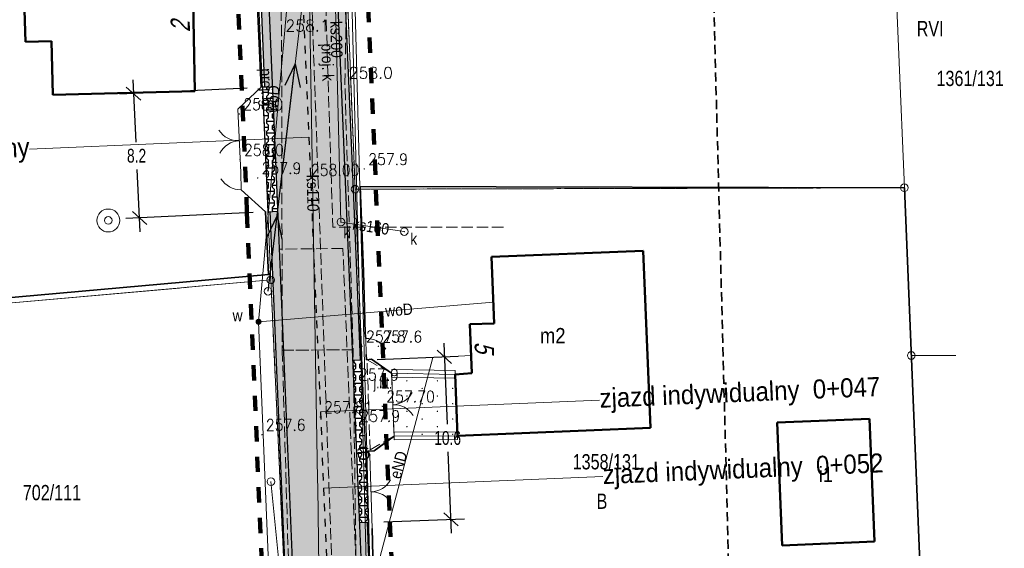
# Model space of a CAD drawing. Header units: metres. Extents: x 6553410 to 6553682, y 5599441 to 5599693.
# Tile 17 of 19: x 6553496 to 6553560, y 5599613 to 5599647. Entities that reach past the tile are written whole.
import ezdxf
from ezdxf.enums import TextEntityAlignment as Align

# ---------------------------------------------------------------- set-up
doc = ezdxf.new("R2010")
doc.units = ezdxf.units.M
doc.header["$LTSCALE"] = 0.5
doc.header["$PDMODE"] = 33
doc.header["$PDSIZE"] = 0.3
for name, pattern in [('1 1', [2, 1, -1]), ('1.5_0.5', [2, 1.5, -0.5]), ('2', [0.9, 0.6, -0.3]), ('219-500', [0]), ('egkk-500', [2, 1.5, -0.5]), ('egug-500', [1, 0.5, -0.5]), ('otob_500', [0]), ('otof_500', [0]), ('suep_nn_500', [0]), ('sutp_500', [0])]:
    doc.linetypes.add(name, pattern=pattern)
doc.layers.get('0').update_dxf_attribs({"color": 2, "linetype": 'CONTINUOUS', "lineweight": 5})
doc.layers.get('Defpoints').update_dxf_attribs({"linetype": 'CONTINUOUS'})
for name, color, linetype in [('202-punkt graniczny', 7, 'CONTINUOUS'), ('210-oznaczenie konturu użytku gruntowego', 7, 'CONTINUOUS'), ('211-numer działki ewidencyjnej', 7, 'CONTINUOUS'), ('217-kontur klasyfikacyjny', 7, 'CONTINUOUS'), ('218-kontur użytku gruntowego', 7, 'CONTINUOUS'), ('219-działka ewidencyjna', 7, 'CONTINUOUS'), ('238-Punkt adresowy budynku', 7, 'CONTINUOUS'), ('312-budynek ewidencyjny', 7, 'CONTINUOUS'), ('312-oznaczenie budynku ewidencyjnego-Atr117', 7, 'CONTINUOUS'), ('brama', 7, 'CONTINUOUS'), ('furtka', 7, 'CONTINUOUS'), ('jezdnia', 7, 'CONTINUOUS'), ('jezdnia-Atr17', 7, 'CONTINUOUS'), ('ogrodzenie trwałe', 7, 'CONTINUOUS'), ('OTRN_O', 7, 'CONTINUOUS'), ('PROJ_JP', 4, 'CONTINUOUS'), ('przewód elektroenergetyczny niskiego napięcia', 7, 'CONTINUOUS'), ('przewód elektroenergetyczny podziemny', 7, 'CONTINUOUS'), ('przewód elektroenergetyczny podziemny-Atr1', 7, 'CONTINUOUS'), ('przewód gazowy - ob. projektowany', 7, 'CONTINUOUS'), ('przewód gazowy - ob. projektowany-Atr1', 7, 'CONTINUOUS'), ('przewód kanalizacyjny', 7, 'CONTINUOUS'), ('przewód kanalizacyjny - ob. projektowany', 7, 'CONTINUOUS'), ('przewód kanalizacyjny - ob. projektowany-Atr1', 7, 'CONTINUOUS'), ('przewód kanalizacyjny-Atr1', 7, 'CONTINUOUS'), ('przewód telekomunikacyjny napowietrzny', 7, 'CONTINUOUS'), ('przewód telekomunikacyjny podziemny', 7, 'CONTINUOUS'), ('przewód telekomunikacyjny podziemny-Atr1', 7, 'CONTINUOUS'), ('przewód wodociągowy', 7, 'CONTINUOUS'), ('przewód wodociągowy-Atr1', 7, 'CONTINUOUS'), ('rzędna', 7, 'CONTINUOUS'), ('studnia kanalizacyjna', 7, 'CONTINUOUS'), ('studnia kanalizacyjna-Atr17', 7, 'CONTINUOUS'), ('studnia zwykła', 7, 'CONTINUOUS'), ('słup przewodów napowietrznych', 7, 'CONTINUOUS'), ('Zakres', 7, 'CONTINUOUS'), ('zasuwa lub zawór', 7, 'CONTINUOUS'), ('zasuwa lub zawór-Atr17', 7, 'CONTINUOUS'), ('zzz.gaTrasa', 7, 'CONTINUOUS'), ('zzz.gaTrasaKM', 7, 'CONTINUOUS'), ('ściana oporowa (linia)', 7, 'CONTINUOUS')]:
    doc.layers.add(name, color=color, linetype=linetype)
for name, color, linetype, lineweight, true_color in [('OTB', 7, 'CONTINUOUS', 20, 0x000000), ('OTO', 7, 'CONTINUOUS', 20, 0x000000), ('OTRN', 7, 'CONTINUOUS', 20, 0x000000), ('OTRS', 7, 'CONTINUOUS', 20, 0x000000), ('OTRS_O', 7, 'CONTINUOUS', 20, 0x000000)]:
    doc.layers.add(name, color=color, linetype=linetype, lineweight=lineweight, true_color=true_color)
doc.layers.add('proj_wymiar JP', color=2, linetype='CONTINUOUS', lineweight=5)
doc.styles.add('BDOT', font='SIMPLEX', dxfattribs={"width": 0.9})
doc.styles.add('GA4-ATR-TEXT', font='arial.ttf', dxfattribs={"width": 0.9})
doc.styles.get("Standard").update_dxf_attribs({"font": 'Working1250', "width": 0.75})
doc.linetypes.add('902-500', pattern='A,3.75,0,[1,ksztalty.shx,S=0.5,R=0,X=0,Y=0],3.75', length=7.5)
doc.linetypes.add('OTDN', pattern='A,5.5,[34,msgB.shx,S=1.428,R=0,X=0,Y=0],5.5', length=11)
doc.linetypes.add('OTOO', pattern='A,7.5,[30,msgB.shx,S=1.28,R=0,X=0,Y=0],7.5', length=15)
doc.dimstyles.get("Standard").update_dxf_attribs({"dimtxt": 1, "dimasz": 1, "dimexe": 1, "dimexo": 1, "dimgap": 1, "dimtad": 1, "dimtxsty": 'Standard', "dimcen": 2.5, "dimadec": 0, "dimazin": 0, "dimtfac": 1, "dimtmove": 0, "dimatfit": 3, "dimfxl": 1, "dimarcsym": 0})
pattern_1 = [(90, (-8e-18, -0.127), (-0.381, 0.381), [0.254, -0.508]), (90, (-0.127, 0.254), (-0.381, 0.381), [0.254, -0.508]), (180, (0, 0), (-0.381, -0.381), [0.508, -0.254]), (135, (8e-18, 0.127), (-0.38100000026, -0.38100000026), [0.17960512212, -0.35921024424]), (225, (-8e-18, -0.127), (0.38100000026, -0.38100000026), [0.17960512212, -0.35921024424])]

# ---------------------------------------------------------------- blocks, each defined once
blk = doc.blocks.new('US13')
at = {"color": 0, "linetype": 'Continuous', "lineweight": 13}
for radius in [0.75, 0.25]:
    blk.add_circle((0, 0), radius, dxfattribs=at)
blk = doc.blocks.new('US25')
at = {"linetype": 'Continuous', "lineweight": 0}
h = blk.add_hatch(color=0, dxfattribs=at)
edge = h.paths.add_edge_path()
edge.add_arc((0, 0), 0.2, 0, 360)
blk = doc.blocks.new('US15')
at = {"color": 0, "linetype": 'Continuous', "lineweight": 13}
blk.add_circle((0, 0), 0.25, dxfattribs=at)
blk = doc.blocks.new('PW01')
at = {"linetype": 'Continuous', "lineweight": 13}
h = blk.add_hatch(color=0, dxfattribs=at)
edge = h.paths.add_edge_path()
edge.add_arc((0, 0), 0.045, 0, 360)
blk = doc.blocks.new('SUEP1')
at = {"color": 0, "linetype": 'Continuous'}
for p, q in [((0, 0), (5, 0)), ((5, 0), (3.5, 0.5)), ((5, 0), (3.5, -0.5)), ((5, 0), (15, 0)), ((15, 0), (13.5, 0.5)), ((15, 0), (13.5, -0.5))]:
    blk.add_line(p, q, dxfattribs=at)
blk = doc.blocks.new('OK02')
at = {"color": 0, "linetype": 'Continuous', "lineweight": 0}
for centre, start, end in [((-1.5, 0), 0, 60), ((1.5, 0), 120, 180)]:
    blk.add_arc(centre, 1.5, start, end, dxfattribs=at)
blk = doc.blocks.new('OK04')
at = {"color": 0, "linetype": 'Continuous', "lineweight": 0}
blk.add_arc((1.5, 0.001), 1.5, 120, 180, dxfattribs=at)
blk = doc.blocks.new('202')
at = {"color": 0, "linetype": 'Continuous', "lineweight": 0}
blk.add_circle((0, 0), 0.25, dxfattribs=at)
blk = doc.blocks.new('OTBJ')
at = {"layer": 'OTB', "color": 0, "const_width": 0.09}
blk.add_lwpolyline([(-0.045, 0, 1), (0.045, 0, 1)], format="xyb", close=True, dxfattribs=at)
blk = doc.blocks.new('OTRS')
at = {"layer": 'OTRS', "color": 0, "lineweight": -3, "const_width": 0.09}
blk.add_lwpolyline([(-0.04, 0, 1), (0.04, 0, 1)], format="xyb", close=True, dxfattribs=at)
at = {"layer": 'OTRS_O', "color": 0, "style": 'BDOT'}
blk.add_attdef('RZEDNA', (0.51, 0.52), '', height=1.5, dxfattribs=at)
blk = doc.blocks.new('OTRN')
at = {"layer": 'OTRN', "color": 0, "const_width": 0.09}
blk.add_lwpolyline([(-0.04, 0, 1), (0.04, 0, 1)], format="xyb", close=True, dxfattribs=at)
at = {"layer": 'OTRN_O', "color": 0, "style": 'BDOT'}
blk.add_attdef('RZEDNA', (0.51, 0.52), '', height=1.5, dxfattribs=at)
blk = doc.blocks.new('z.ga4.PosMarkerL')
at = {"linetype": 'Continuous', "lineweight": 0}
blk.add_line((-36.59, 0), (0, 0), dxfattribs=at)
at = {"linetype": 'Continuous', "lineweight": 0, "style": 'GA4-ATR-TEXT', "width": 0.9}
blk.add_attdef('GAROADPOS', (-36.59, 1), '', height=2, dxfattribs=at)
blk = doc.blocks.new('z.ga4.PosMarkerR')
at = {"linetype": 'Continuous', "lineweight": 0}
blk.add_line((36.59, 0), (0, 0), dxfattribs=at)
at = {"linetype": 'Continuous', "lineweight": 0, "style": 'GA4-ATR-TEXT', "width": 0.9}
blk.add_attdef('GAROADPOS', text='', height=2, dxfattribs=at).set_placement((36.59, 1), align=Align.RIGHT)
blk = doc.blocks.new('_Oblique')
at = {"color": 0, "linetype": 'ByBlock', "lineweight": -2}
blk.add_line((-0.5, -0.5), (0.5, 0.5), dxfattribs=at)
blk = doc.blocks.new('*D74')
at = {"layer": 'Defpoints', "color": 0}
for p in [(6553518.149, 5599625.208), (6553518.574, 5599614.571), (6553523.969, 5599614.787)]:
    blk.add_point(p, dxfattribs=at)
at = {"layer": 'proj_wymiar JP', "color": 0, "linetype": 'ByBlock', "lineweight": -2}
for p, q in [((6553523.508, 5599626.322), (6553523.721, 5599621.005)), ((6553519.148, 5599625.248), (6553524.444, 5599625.459)), ((6553524.005, 5599613.887), (6553523.793, 5599619.205)), ((6553519.573, 5599614.611), (6553524.868, 5599614.823))]:
    blk.add_line(p, q, dxfattribs=at)
at = {"layer": 'proj_wymiar JP', "color": 0, "lineweight": -2, "xscale": 0.8999999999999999, "yscale": 0.8999999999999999, "zscale": 0.8999999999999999}
for p, rotation in [((6553523.544, 5599625.423), 92.28645600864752), ((6553523.969, 5599614.787), 272.2864560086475)]:
    blk.add_blockref('_Oblique', p, dxfattribs=dict(at, rotation=rotation))
at = {"layer": 'proj_wymiar JP', "color": 0, "insert": (6553523.757, 5599620.105), "char_height": 0.9, "attachment_point": 5}
blk.add_mtext('\\A1;10.6', dxfattribs=at)
blk = doc.blocks.new('*D75')
at = {"layer": 'Defpoints', "color": 0}
for p in [(6553511.627, 5599643.073), (6553503.593, 5599634.513), (6553512.028, 5599634.928)]:
    blk.add_point(p, dxfattribs=at)
at = {"layer": 'proj_wymiar JP', "color": 0, "linetype": 'ByBlock', "lineweight": -2}
for p, q in [((6553503.148, 5599643.557), (6553503.348, 5599639.485)), ((6553510.629, 5599643.023), (6553502.293, 5599642.613)), ((6553503.637, 5599633.614), (6553503.437, 5599637.685)), ((6553511.029, 5599634.879), (6553502.694, 5599634.469))]:
    blk.add_line(p, q, dxfattribs=at)
at = {"layer": 'proj_wymiar JP', "color": 0, "lineweight": -2, "xscale": 0.8999999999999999, "yscale": 0.8999999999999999, "zscale": 0.8999999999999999}
for p, rotation in [((6553503.192, 5599642.658), 92.81538936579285), ((6553503.593, 5599634.513), 272.8153893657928)]:
    blk.add_blockref('_Oblique', p, dxfattribs=dict(at, rotation=rotation))
at = {"layer": 'proj_wymiar JP', "color": 0, "insert": (6553503.392, 5599638.585), "char_height": 0.9, "attachment_point": 5}
blk.add_mtext('\\A1;8.2', dxfattribs=at)

msp = doc.modelspace()

# ---------------------------------------------------------------- hatches: boundary and pattern name
at = {"layer": 'PROJ_JP'}
h = msp.add_hatch(color=256, dxfattribs=at)
h.paths.add_polyline_path([(6553521.406, 5599666.523), (6553521.256, 5599666.532, 0.441186), (6553516.015, 5599661.329), (6553517.063, 5599636.368), (6553517.536, 5599625.182), (6553518.036, 5599625.203), (6553517.563, 5599636.389), (6553516.514, 5599661.349, -0.450168), (6553521.366, 5599666.024), (6553521.357, 5599666.025), (6553521.393, 5599666.524)])
h.paths.add_polyline_path([(6553510.949, 5599662.789), (6553511.777, 5599643.079), (6553512.277, 5599643.101), (6553511.449, 5599662.805, 0.375437), (6553507.204, 5599667.436), (6553506.802, 5599667.462), (6553506.784, 5599666.964, -0.400371)])
h = msp.add_hatch(color=30, dxfattribs=at)
h.paths.add_polyline_path([(6553519.183, 5599486.201), (6553519.506, 5599478.232), (6553521.753, 5599478.332), (6553520.772, 5599502.572), (6553519.773, 5599524.813), (6553519.016, 5599542.214), (6553517.802, 5599568.404), (6553517.092, 5599584.326), (6553516.645, 5599594.147), (6553515.834, 5599612.185), (6553514.815, 5599636.274), (6553513.523, 5599667.029), (6553507.204, 5599667.436, -0.375437), (6553511.449, 5599662.805), (6553512.567, 5599636.179), (6553513.586, 5599612.087), (6553514.397, 5599594.045), (6553514.845, 5599584.225), (6553515.554, 5599568.302), (6553516.768, 5599542.113), (6553517.525, 5599524.714), (6553518.415, 5599504.902, -0.113833), (6553518.009, 5599502.692), (6553518.323, 5599495.798, -0.157382), (6553518.853, 5599494.356)])
h.paths.add_polyline_path([(6553520.05, 5599568.506), (6553519.638, 5599577.749, -0.154359), (6553520.106, 5599579.496), (6553519.858, 5599585.047, -0.154355), (6553519.235, 5599586.745), (6553518.893, 5599594.249), (6553518.081, 5599612.283), (6553517.063, 5599636.368), (6553516.015, 5599661.329, -0.441186), (6553521.256, 5599666.532), (6553513.523, 5599667.029), (6553514.815, 5599636.274), (6553515.834, 5599612.185), (6553516.645, 5599594.147), (6553517.092, 5599584.326), (6553517.802, 5599568.404), (6553519.016, 5599542.214), (6553519.773, 5599524.813), (6553520.772, 5599502.572), (6553521.753, 5599478.332), (6553524.001, 5599478.431), (6553523.02, 5599502.668), (6553522.121, 5599522.678, -0.149829), (6553522.56, 5599524.381), (6553522.308, 5599530.029, -0.148974), (6553521.726, 5599531.678), (6553521.263, 5599542.315)])
h = msp.add_hatch(dxfattribs=at)
h.set_pattern_fill('BUTTERFLY', color=0, style=0)
h.paths.add_polyline_path([(6553511.627, 5599643.073), (6553511.984, 5599634.926), (6553512.619, 5599634.953), (6553512.567, 5599636.179), (6553512.277, 5599643.101)])
h = msp.add_hatch(dxfattribs=at)
h.set_pattern_fill('BUTTERFLY', color=3, style=0)
h.paths.add_polyline_path([(6553511.627, 5599643.073), (6553511.984, 5599634.926), (6553512.619, 5599634.953), (6553512.567, 5599636.179), (6553512.277, 5599643.101)])
h = msp.add_hatch(dxfattribs=at)
h.set_pattern_fill('BUTTERFLY', color=250, scale=0.02, angle=90, style=0)
h.set_pattern_definition(pattern_1)
h.paths.add_polyline_path([(6553511.627, 5599643.073), (6553511.984, 5599634.926), (6553512.619, 5599634.953), (6553512.567, 5599636.179), (6553512.277, 5599643.101)])
for points in [[(6553512.12, 5599634.932), (6553513.086, 5599612.065), (6553513.898, 5599594.023), (6553514.345, 5599584.203), (6553515.055, 5599568.279), (6553515.581, 5599556.922), (6553516.081, 5599556.945), (6553515.554, 5599568.302), (6553514.845, 5599584.225), (6553514.397, 5599594.045), (6553513.586, 5599612.087), (6553512.619, 5599634.953)], [(6553518.581, 5599612.305), (6553518.485, 5599614.567), (6553517.986, 5599614.546), (6553518.081, 5599612.283), (6553518.593, 5599600.912), (6553519.092, 5599600.934)]]:
    msp.add_hatch(color=256, dxfattribs=at).paths.add_polyline_path(points)
h = msp.add_hatch(dxfattribs=at)
h.set_pattern_fill('BUTTERFLY', color=250, scale=0.02, angle=90, style=0)
h.set_pattern_definition(pattern_1)
h.paths.add_polyline_path([(6553518.599, 5599614.572), (6553518.149, 5599625.208), (6553517.536, 5599625.182), (6553517.986, 5599614.546)])

# ---------------------------------------------------------------- linework, layer by layer
at = {"layer": '217-kontur klasyfikacyjny', "color": 3, "linetype": 'egkk-500', "lineweight": 18, "flags": 128}
for points in [[(6553516.54, 5599665.24), (6553517.7, 5599636.4)], [(6553517.7, 5599636.4), (6553553.66, 5599636.49)], [(6553553.66, 5599636.49), (6553554.11, 5599625.51)], [(6553512.18, 5599630.46), (6553492.26, 5599628.69)], [(6553514.3, 5599584.2), (6553512.18, 5599630.46)]]:
    msp.add_lwpolyline(points, dxfattribs=at)
at = {"layer": '217-kontur klasyfikacyjny', "color": 3, "linetype": 'egkk-500', "lineweight": 18}
msp.add_lwpolyline([(6553554.11, 5599625.51), (6553557.02, 5599625.516)], dxfattribs=at)
at = {"layer": '218-kontur użytku gruntowego', "color": 3, "linetype": 'egug-500', "lineweight": 18, "flags": 128}
for points in [[(6553510.67, 5599664.93), (6553512.18, 5599630.46)], [(6553517.7, 5599636.4), (6553516.54, 5599665.24)], [(6553553.66, 5599636.49), (6553517.7, 5599636.4)], [(6553517.7, 5599636.4), (6553518.98, 5599604.43)], [(6553554.11, 5599625.51), (6553553.66, 5599636.49)], [(6553492.26, 5599628.69), (6553512.18, 5599630.46)], [(6553512.18, 5599630.46), (6553514.3, 5599584.2)], [(6553554.98, 5599604.52), (6553554.11, 5599625.51)]]:
    msp.add_lwpolyline(points, dxfattribs=at)
at = {"layer": '218-kontur użytku gruntowego', "color": 3, "linetype": 'egug-500', "lineweight": 18}
msp.add_lwpolyline([(6553557.02, 5599625.516), (6553554.11, 5599625.51)], dxfattribs=at)
at = {"layer": '219-działka ewidencyjna', "color": 7, "linetype": '219-500', "lineweight": 18, "flags": 128}
for points in [[(6553512.18, 5599630.46), (6553510.67, 5599664.93)], [(6553517.7, 5599636.4), (6553516.54, 5599665.24)], [(6553553.66, 5599636.49), (6553552.56, 5599662.69)], [(6553517.7, 5599636.4), (6553553.66, 5599636.49)], [(6553517.7, 5599636.4), (6553518.98, 5599604.43)], [(6553554.11, 5599625.51), (6553553.66, 5599636.49)], [(6553512.18, 5599630.46), (6553492.26, 5599628.69)], [(6553512.18, 5599630.46), (6553514.3, 5599584.2)], [(6553554.11, 5599625.51), (6553554.98, 5599604.52)]]:
    msp.add_lwpolyline(points, dxfattribs=at)
at = {"layer": '219-działka ewidencyjna', "color": 7, "linetype": '219-500', "lineweight": 18}
msp.add_lwpolyline([(6553554.11, 5599625.51), (6553557.02, 5599625.516)], dxfattribs=at)
at = {"layer": '312-budynek ewidencyjny', "color": 7, "linetype": 'Continuous', "lineweight": 50, "flags": 128}
for points in [[(6553495.85, 5599654.4), (6553496.13, 5599646.04)], [(6553507.21, 5599642.82), (6553507.08, 5599649.83)], [(6553496.13, 5599646.04), (6553497.82, 5599646.1)], [(6553497.82, 5599646.1), (6553497.92, 5599642.57)], [(6553497.92, 5599642.57), (6553507.21, 5599642.82)], [(6553536.57, 5599632.36), (6553526.63, 5599631.97)], [(6553526.63, 5599631.97), (6553526.81, 5599627.6)], [(6553537.03, 5599620.77), (6553536.57, 5599632.36)], [(6553526.81, 5599627.6), (6553525.21, 5599627.57)], [(6553525.21, 5599627.57), (6553525.35, 5599624.36)], [(6553525.35, 5599624.36), (6553524.24, 5599624.27)], [(6553524.24, 5599624.27), (6553524.41, 5599620.26)], [(6553551.38, 5599621.37), (6553545.33, 5599621.12)], [(6553545.33, 5599621.12), (6553545.65, 5599613.08)], [(6553551.71, 5599613.34), (6553551.38, 5599621.37)], [(6553524.41, 5599620.26), (6553537.03, 5599620.77)], [(6553545.65, 5599613.08), (6553551.71, 5599613.34)]]:
    msp.add_lwpolyline(points, dxfattribs=at)
at = {"layer": 'brama', "color": 7, "linetype": 'otob_500', "lineweight": 18, "flags": 128}
for points in [[(6553510.21, 5599637.5), (6553510.02, 5599641.64)], [(6553520.09, 5599624.35), (6553520.25, 5599620.23)], [(6553518.66, 5599618.97), (6553518.82, 5599614.19)]]:
    msp.add_lwpolyline(points, dxfattribs=at)
at = {"layer": 'furtka', "color": 7, "linetype": 'otof_500', "lineweight": 18, "flags": 128}
for points in [[(6553510.23, 5599636.36), (6553510.21, 5599637.5)], [(6553518.4, 5599626.63), (6553518.43, 5599625.58)]]:
    msp.add_lwpolyline(points, dxfattribs=at)
at = {"layer": 'jezdnia', "color": 7, "linetype": '1.5_0.5', "lineweight": 18, "flags": 128}
for points in [[(6553512.93, 5599625.86), (6553517.57, 5599625.88), (6553517.027, 5599643.381), (6553517.323, 5599658.541), (6553516.845, 5599662.784), (6553516.853, 5599664.54), (6553517.979, 5599666.087), (6553519.114, 5599666.649), (6553511.935, 5599667.29), (6553507.706, 5599667.361), (6553510.225, 5599665.292), (6553511.623, 5599663.638), (6553512.374, 5599661.527), (6553512.642, 5599658.519), (6553512.885, 5599646.47)], [(6553518.675, 5599619.341), (6553520.25, 5599620.23), (6553520.09, 5599624.351), (6553518.484, 5599625.234)]]:
    msp.add_lwpolyline(points, close=True, dxfattribs=at)
at = {"layer": 'jezdnia', "color": 7, "linetype": '1.5_0.5', "lineweight": 18}
msp.add_lwpolyline([(6553520.46, 5599552.39), (6553519.76, 5599565.3), (6553519.31, 5599575.22), (6553519.36, 5599579.58), (6553523.85, 5599580.89), (6553526.54, 5599581), (6553530.56, 5599581.42), (6553530.4, 5599583.7), (6553526.38, 5599583.25), (6553522.65, 5599583.64), (6553520.13, 5599584.68), (6553519.4, 5599585.56), (6553518.69, 5599587.76), (6553518.43, 5599593.38), (6553517.85, 5599605.41), (6553517.57, 5599625.88), (6553512.93, 5599625.86), (6553513.54, 5599604.99), (6553513.76, 5599593.01), (6553515.62, 5599574.97), (6553515.32, 5599568.83), (6553515.61, 5599551.86)], dxfattribs=at)
at = {"layer": 'ogrodzenie trwałe', "color": 7, "linetype": '902-500', "lineweight": 35, "flags": 128}
msp.add_lwpolyline([(6553518.36, 5599626.98), (6553518.4, 5599626.63)], dxfattribs=at)
at = {"layer": 'OTB', "color": 18, "lineweight": 18, "true_color": 0x000000, "flags": 128}
msp.add_lwpolyline([(6553520.09, 5599624.351), (6553524.24, 5599624.27), (6553524.41, 5599620.26), (6553520.25, 5599620.23)], close=True, dxfattribs=at)
at = {"layer": 'OTO', "color": 18, "linetype": 'OTOO', "lineweight": 35, "true_color": 0x000000, "flags": 128}
for points in [[(6553504.96, 5599665.13), (6553509.13, 5599664.98), (6553510.71, 5599663.62), (6553511.11, 5599652.67), (6553511.54, 5599643.07), (6553510.02, 5599641.64)], [(6553510.23, 5599636.36), (6553511.84, 5599634.92), (6553512.04, 5599630.81), (6553477.62, 5599627.73), (6553476.79, 5599627.53)], [(6553518.04, 5599636.58), (6553518.25, 5599631.01)], [(6553518.04, 5599636.58), (6553553.66, 5599636.49), (6553554.98, 5599604.52)], [(6553518.36, 5599626.98), (6553518.25, 5599631.01)], [(6553520.09, 5599624.35), (6553518.77, 5599625.28), (6553518.45, 5599625.23), (6553518.43, 5599625.58)], [(6553518.66, 5599618.97), (6553518.54, 5599619.24), (6553518.95, 5599619.27), (6553520.25, 5599620.23)], [(6553519.06, 5599604.25), (6553518.82, 5599614.19)]]:
    msp.add_lwpolyline(points, dxfattribs=at)
at = {"layer": 'PROJ_JP'}
for p, q in [((6553511.627, 5599643.073), (6553512.277, 5599643.101)), ((6553511.627, 5599643.073), (6553511.984, 5599634.926)), ((6553511.984, 5599634.926), (6553512.619, 5599634.953)), ((6553518.149, 5599625.208), (6553517.536, 5599625.182)), ((6553518.599, 5599614.572), (6553518.149, 5599625.208)), ((6553518.599, 5599614.572), (6553517.986, 5599614.546))]:
    msp.add_line(p, q, dxfattribs=at)
at = {"layer": 'PROJ_JP', "color": 6, "linetype": '1 1', "lineweight": 100, "ltscale": 2, "flags": 128}
msp.add_lwpolyline([(6553510.621, 5599634.868), (6553509.45, 5599662.742, 0.403752), (6553506.727, 5599665.464), (6553506.859, 5599668.961), (6553521.502, 5599668.02), (6553521.248, 5599664.529, 0.450168), (6553518.013, 5599661.412), (6553519.062, 5599636.453), (6553519.984, 5599614.631)], format="xyb", dxfattribs=at)
at = {"layer": 'PROJ_JP', "flags": 128}
for points in [[(6553506.763, 5599667.464), (6553506.763, 5599667.464, -0.402091), (6553511.449, 5599662.805), (6553512.567, 5599636.179), (6553513.586, 5599612.087), (6553514.397, 5599594.045), (6553514.845, 5599584.225), (6553515.554, 5599568.302), (6553516.768, 5599542.113), (6553517.525, 5599524.714), (6553518.415, 5599504.902, -0.358521), (6553514.603, 5599499.82)], [(6553506.754, 5599666.964, -0.402394), (6553510.949, 5599662.789), (6553511.777, 5599643.079)], [(6553521.406, 5599666.523), (6553521.406, 5599666.523, 0.450168), (6553516.015, 5599661.329), (6553517.063, 5599636.368), (6553518.081, 5599612.283), (6553518.893, 5599594.249), (6553519.235, 5599586.745, 0.401625), (6553522.239, 5599583.881), (6553522.962, 5599583.883)], [(6553521.366, 5599666.024, 0.450168), (6553516.514, 5599661.349), (6553517.563, 5599636.389), (6553518.036, 5599625.203)]]:
    msp.add_lwpolyline(points, format="xyb", dxfattribs=at)
at = {"layer": 'PROJ_JP', "color": 6, "linetype": '1 1', "lineweight": 100, "ltscale": 2, "flags": 128}
for points in [[(6553510.621, 5599634.868), (6553511.588, 5599612), (6553512.399, 5599593.955), (6553512.847, 5599584.135), (6553513.556, 5599568.211), (6553514.397, 5599550.069)], [(6553519.984, 5599614.631), (6553520.08, 5599612.37), (6553520.771, 5599597.005)]]:
    msp.add_lwpolyline(points, dxfattribs=at)
at = {"layer": 'PROJ_JP', "flags": 128}
for points in [[(6553512.12, 5599634.932), (6553513.086, 5599612.065), (6553513.898, 5599594.023), (6553514.345, 5599584.203), (6553515.055, 5599568.279), (6553515.581, 5599556.922)], [(6553518.485, 5599614.567), (6553518.581, 5599612.305), (6553519.092, 5599600.934)]]:
    msp.add_lwpolyline(points, dxfattribs=at)
at = {"layer": 'przewód elektroenergetyczny niskiego napięcia', "color": 1, "linetype": 'suep_nn_500', "lineweight": 18, "flags": 128}
for points in [[(6553517.16, 5599673.06), (6553512, 5599629.72)], [(6553512.72, 5599611.81), (6553512.19, 5599617.25)]]:
    msp.add_lwpolyline(points, dxfattribs=at)
at = {"layer": 'przewód elektroenergetyczny podziemny', "color": 1, "linetype": 'Continuous', "lineweight": 18, "flags": 128}
msp.add_lwpolyline([(6553512.72, 5599611.81), (6553519.23, 5599611.93), (6553522.78, 5599625.37), (6553525.3, 5599625.5)], dxfattribs=at)
at = {"layer": 'przewód gazowy - ob. projektowany', "color": 40, "linetype": '1.5_0.5', "lineweight": 18}
msp.add_lwpolyline([(6553558.889, 5599471.733), (6553523.09, 5599471.96), (6553522.87, 5599478.01), (6553521.33, 5599512.85), (6553521.14, 5599521.23), (6553520.93, 5599526.03), (6553517.86, 5599525.93), (6553517.73, 5599528.68), (6553517.8, 5599532.83), (6553517.27, 5599543.67), (6553516.42, 5599553.73), (6553515.79, 5599571.41), (6553515.48, 5599580.91), (6553514.53, 5599588.64), (6553513.91, 5599603.89), (6553518.08, 5599604.07), (6553516.9, 5599632.52), (6553512.74, 5599632.47), (6553511.51, 5599661.34), (6553511.53, 5599662.29), (6553511.6, 5599665.96), (6553520.39, 5599665.77), (6553556.563, 5599663.101)], dxfattribs=at)
at = {"layer": 'przewód kanalizacyjny', "color": 34, "linetype": 'Continuous', "lineweight": 18, "flags": 128}
for points in [[(6553514.56, 5599658.07), (6553515.24, 5599617.39), (6553515.25, 5599616.89), (6553515.36, 5599608.09)], [(6553516.25, 5599655.36), (6553516.77, 5599634.25)], [(6553516.77, 5599634.25), (6553520.92, 5599633.62)]]:
    msp.add_lwpolyline(points, dxfattribs=at)
at = {"layer": 'przewód kanalizacyjny - ob. projektowany', "color": 34, "linetype": '1.5_0.5', "lineweight": 18, "flags": 128}
for points in [[(6553515.26, 5599667.16), (6553514.54, 5599657.73), (6553518.59, 5599543.84), (6553519.49, 5599527.5), (6553520.76, 5599504.17), (6553520.98, 5599499.5), (6553521.98, 5599479.46)], [(6553515.55, 5599655.49), (6553516.24, 5599633.92), (6553527.59, 5599633.91)]]:
    msp.add_lwpolyline(points, dxfattribs=at)
at = {"layer": 'przewód telekomunikacyjny napowietrzny', "color": 30, "linetype": 'sutp_500', "lineweight": 18, "flags": 128}
msp.add_lwpolyline([(6553517.29, 5599663.8), (6553519.81, 5599568.04)], dxfattribs=at)
at = {"layer": 'przewód telekomunikacyjny podziemny', "color": 30, "linetype": 'Continuous', "lineweight": 18}
msp.add_lwpolyline([(6553517.03, 5599666.82), (6553518.5, 5599609.44), (6553519.18, 5599593.05), (6553521.15, 5599547.68), (6553521.95, 5599514.86), (6553523.92, 5599478.44), (6553516.03, 5599467.21), (6553517.168, 5599444.501)], dxfattribs=at)
at = {"layer": 'przewód wodociągowy', "color": 5, "linetype": 'Continuous', "lineweight": 18}
msp.add_lwpolyline([(6553515.606, 5599690.68), (6553516.43, 5599670.55), (6553516.93, 5599653.74), (6553512.54, 5599653.44), (6553513.25, 5599648.52), (6553511.38, 5599627.72), (6553512.51, 5599600.29), (6553513.56, 5599577.7), (6553514.98, 5599553.25), (6553513.57, 5599531.85), (6553514.31, 5599503.32), (6553514.45, 5599500.14), (6553513.9, 5599496.9)], dxfattribs=at)
at = {"layer": 'przewód wodociągowy', "color": 5, "linetype": 'Continuous', "lineweight": 18, "flags": 128}
msp.add_lwpolyline([(6553511.38, 5599627.72), (6553526.75, 5599629.01)], dxfattribs=at)
at = {"layer": 'Zakres', "color": 6, "linetype": '2', "lineweight": 35, "ltscale": 2, "flags": 128}
msp.add_lwpolyline([(6553483.84, 5599684.4), (6553490.35, 5599514.81), (6553431.75, 5599509.91), (6553435.87, 5599451.5), (6553546.6, 5599457.38), (6553543.41, 5599564.25), (6553540.28, 5599682.83)], close=True, dxfattribs=at)
at = {"layer": 'zzz.gaTrasa', "linetype": '1 1', "flags": 128}
msp.add_lwpolyline([(6553513.45, 5599668.771), (6553514.815, 5599636.274), (6553515.834, 5599612.185), (6553516.645, 5599594.147), (6553517.092, 5599584.326), (6553517.802, 5599568.404), (6553519.016, 5599542.214), (6553519.773, 5599524.813), (6553520.772, 5599502.572), (6553521.956, 5599473.336)], dxfattribs=at)
at = {"layer": 'ściana oporowa (linia)', "color": 0, "linetype": 'CONTINUOUS', "lineweight": 18}
for p, q in [((6553520.085, 5599624.101), (6553520.09, 5599624.351)), ((6553520.085, 5599624.101), (6553524.235, 5599624.02)), ((6553524.235, 5599624.02), (6553524.24, 5599624.27)), ((6553524.412, 5599620.01), (6553524.41, 5599620.26)), ((6553520.252, 5599619.98), (6553520.25, 5599620.23)), ((6553520.252, 5599619.98), (6553524.412, 5599620.01))]:
    msp.add_line(p, q, dxfattribs=at)
at = {"layer": 'ściana oporowa (linia)', "color": 0, "linetype": 'OTDN', "lineweight": 18}
for p, q in [((6553520.095, 5599624.601), (6553520.09, 5599624.351)), ((6553520.095, 5599624.601), (6553524.245, 5599624.52)), ((6553524.245, 5599624.52), (6553524.24, 5599624.27)), ((6553520.248, 5599620.48), (6553524.408, 5599620.51)), ((6553520.248, 5599620.48), (6553520.25, 5599620.23)), ((6553524.408, 5599620.51), (6553524.41, 5599620.26))]:
    msp.add_line(p, q, dxfattribs=at)

# ---------------------------------------------------------------- block references
at = {"layer": '202-punkt graniczny', "color": 7, "linetype": 'Continuous', "lineweight": 18}
for p in [(6553517.7, 5599636.4), (6553553.66, 5599636.49), (6553512.18, 5599630.46), (6553554.11, 5599625.51)]:
    msp.add_blockref('202', p, dxfattribs=at)
at = {"layer": 'brama', "color": 7, "linetype": 'Continuous', "lineweight": 18}
for p, rotation in [((6553510.115, 5599639.57), 92.628), ((6553520.17, 5599622.29), 272.224), ((6553518.74, 5599616.58), 271.917)]:
    msp.add_blockref('OK02', p, dxfattribs=dict(at, rotation=rotation))
at = {"layer": 'furtka', "color": 7, "linetype": 'Continuous', "lineweight": 18}
for p, rotation in [((6553510.23, 5599636.36), 91.00499999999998), ((6553518.4, 5599626.63), 271.637)]:
    msp.add_blockref('OK04', p, dxfattribs=dict(at, rotation=rotation))
at = {"layer": 'OTB', "color": 18, "true_color": 0x000000, "xscale": 0.5, "yscale": 0.5, "zscale": 0.5}
for p in [(6553521.09, 5599623.851), (6553523.09, 5599623.851), (6553521.09, 5599622.851), (6553522.09, 5599623.351), (6553523.09, 5599622.851), (6553524.09, 5599623.351), (6553522.09, 5599622.351), (6553524.09, 5599622.351), (6553521.09, 5599621.851), (6553523.09, 5599621.851), (6553521.09, 5599620.851), (6553522.09, 5599621.351), (6553523.09, 5599620.851), (6553524.09, 5599621.351), (6553522.09, 5599620.351), (6553524.09, 5599620.351)]:
    msp.add_blockref('OTBJ', p, dxfattribs=at)
at = {"layer": 'OTRN', "color": 18, "true_color": 0x000000, "xscale": 0.5, "yscale": 0.5, "zscale": 0.5}
for p, values in [((6553512.885, 5599646.47, 258.09), {'RZEDNA': '258.1'}), ((6553517.027, 5599643.381, 258.035), {'RZEDNA': '258.0'})]:
    msp.add_blockref('OTRN', p, dxfattribs=at).add_auto_attribs(values)
at = {"layer": 'OTRN', "color": 18, "true_color": 0x000000}
ref = msp.add_blockref('OTRN', (6553510.122, 5599641.322, 258.025), dxfattribs=dict(at, xscale=0.5, yscale=0.5, zscale=0.5))
ref.add_attrib('RZEDNA', '258.0', (6553510.379, 5599641.58, 258.025), dxfattribs={"layer": 'OTRN_O', "color": 0, "height": 0.75, "style": 'BDOT', "width": 0.9})
ref = msp.add_blockref('OTRN', (6553510.169, 5599638.329, 257.995), dxfattribs=dict(at, xscale=0.5, yscale=0.5, zscale=0.5))
ref.add_attrib('RZEDNA', '258.0', (6553510.426, 5599638.587, 257.995), dxfattribs={"layer": 'OTRN_O', "color": 0, "height": 0.75, "style": 'BDOT', "width": 0.9})
ref = msp.add_blockref('OTRN', (6553518.297, 5599637.725, 257.905), dxfattribs=dict(at, xscale=0.5, yscale=0.5, zscale=0.5))
ref.add_attrib('RZEDNA', '257.9', (6553518.554, 5599637.983, 257.905), dxfattribs={"layer": 'OTRN_O', "color": 0, "height": 0.75, "style": 'BDOT', "width": 0.9})
ref = msp.add_blockref('OTRN', (6553511.322, 5599637.136, 257.944), dxfattribs=dict(at, xscale=0.5, yscale=0.5, zscale=0.5))
ref.add_attrib('RZEDNA', '257.9', (6553511.579, 5599637.394, 257.944), dxfattribs={"layer": 'OTRN_O', "color": 0, "height": 0.75, "style": 'BDOT', "width": 0.9})
ref = msp.add_blockref('OTRN', (6553518.155, 5599626.119, 257.754), dxfattribs=dict(at, xscale=0.5, yscale=0.5, zscale=0.5))
ref.add_attrib('RZEDNA', '257.8', (6553518.412, 5599626.377, 257.754), dxfattribs={"layer": 'OTRN_O', "color": 0, "height": 0.75, "style": 'BDOT', "width": 0.9})
ref = msp.add_blockref('OTRN', (6553519.226, 5599626.112, 257.611), dxfattribs=dict(at, xscale=0.5, yscale=0.5, zscale=0.5))
ref.add_attrib('RZEDNA', '257.6', (6553519.483, 5599626.37, 257.611), dxfattribs={"layer": 'OTRN_O', "color": 0, "height": 0.75, "style": 'BDOT', "width": 0.9})
ref = msp.add_blockref('OTRN', (6553517.706, 5599623.625, 257.862), dxfattribs=dict(at, xscale=0.5, yscale=0.5, zscale=0.5))
ref.add_attrib('RZEDNA', '257.9', (6553517.963, 5599623.883, 257.862), dxfattribs={"layer": 'OTRN_O', "color": 0, "height": 0.75, "style": 'BDOT', "width": 0.9})
ref = msp.add_blockref('OTRN', (6553517.785, 5599620.912, 257.856), dxfattribs=dict(at, xscale=0.5, yscale=0.5, zscale=0.5))
ref.add_attrib('RZEDNA', '257.9', (6553518.042, 5599621.17, 257.856), dxfattribs={"layer": 'OTRN_O', "color": 0, "height": 0.75, "style": 'BDOT', "width": 0.9})
ref = msp.add_blockref('OTRN', (6553511.599, 5599620.323, 257.575), dxfattribs=dict(at, xscale=0.5, yscale=0.5, zscale=0.5))
ref.add_attrib('RZEDNA', '257.6', (6553511.856, 5599620.581, 257.575), dxfattribs={"layer": 'OTRN_O', "color": 0, "height": 0.75, "style": 'BDOT', "width": 0.9})
at = {"layer": 'OTRS', "color": 18, "true_color": 0x000000}
ref = msp.add_blockref('OTRS', (6553514.545, 5599637.018, 258.001), dxfattribs=dict(at, xscale=0.5, yscale=0.5, zscale=0.5))
ref.add_attrib('RZEDNA', '258.00', (6553514.802, 5599637.276, 258.001), dxfattribs={"layer": 'OTRS_O', "color": 0, "height": 0.75, "style": 'BDOT', "width": 0.9})
ref = msp.add_blockref('OTRS', (6553519.481, 5599622.187, 257.695), dxfattribs=dict(at, xscale=0.5, yscale=0.5, zscale=0.5))
ref.add_attrib('RZEDNA', '257.70', (6553519.738, 5599622.445, 257.695), dxfattribs={"layer": 'OTRS_O', "color": 0, "height": 0.75, "style": 'BDOT', "width": 0.9})
ref = msp.add_blockref('OTRS', (6553515.412, 5599621.487, 257.81), dxfattribs=dict(at, xscale=0.5, yscale=0.5, zscale=0.5))
ref.add_attrib('RZEDNA', '257.81', (6553515.669, 5599621.745, 257.81), dxfattribs={"layer": 'OTRS_O', "color": 0, "height": 0.75, "style": 'BDOT', "width": 0.9})
at = {"layer": 'przewód elektroenergetyczny niskiego napięcia', "color": 1, "linetype": 'Continuous', "lineweight": 18, "rotation": 83.21}
msp.add_blockref('SUEP1', (6553512, 5599629.72), dxfattribs=at)
at = {"layer": 'rzędna', "color": 34, "linetype": 'Continuous', "lineweight": 18}
for p in [(6553516.77, 5599634.25), (6553520.92, 5599633.62)]:
    msp.add_blockref('PW01', p, dxfattribs=at)
at = {"layer": 'studnia kanalizacyjna', "color": 34, "linetype": 'Continuous', "lineweight": 18}
for p in [(6553516.77, 5599634.25), (6553520.92, 5599633.62)]:
    msp.add_blockref('US15', p, dxfattribs=at)
at = {"layer": 'studnia zwykła', "color": 5, "linetype": 'Continuous', "lineweight": 18}
msp.add_blockref('US13', (6553501.54, 5599634.35), dxfattribs=at)
at = {"layer": 'słup przewodów napowietrznych', "color": 7, "linetype": 'Continuous', "lineweight": 18}
for p in [(6553512, 5599629.72), (6553512.19, 5599617.25)]:
    msp.add_blockref('US15', p, dxfattribs=at)
at = {"layer": 'zasuwa lub zawór', "color": 5, "linetype": 'Continuous', "lineweight": 18}
msp.add_blockref('US25', (6553511.38, 5599627.72), dxfattribs=at)
at = {"layer": 'zzz.gaTrasaKM'}
ref = msp.add_blockref('z.ga4.PosMarkerR', (6553514.667, 5599639.796), dxfattribs=dict(at, xscale=0.5, yscale=0.5, rotation=182.4058414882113))
ref.add_attrib('GAROADPOS', '0+029 zjazd indywidualny', dxfattribs={"layer": '0', "color": 224, "linetype": 'Continuous', "lineweight": 18, "height": 1.25, "rotation": 182.40584, "style": 'GA4-ATR-TEXT', "text_generation_flag": 6, "width": 0.9}).set_placement((6553496.408, 5599638.529), align=Align.RIGHT)
ref = msp.add_blockref('z.ga4.PosMarkerL', (6553515.427, 5599621.812), dxfattribs=dict(at, xscale=0.5, yscale=0.5, rotation=182.4203674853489))
ref.add_attrib('GAROADPOS', 'zjazd indywidualny  0+047', (6553533.728, 5599622.086), dxfattribs={"layer": '0', "color": 224, "linetype": 'Continuous', "lineweight": 18, "height": 1.25, "rotation": 182.42037, "style": 'GA4-ATR-TEXT', "text_generation_flag": 6, "width": 0.9})
ref = msp.add_blockref('z.ga4.PosMarkerL', (6553515.638, 5599616.817), dxfattribs=dict(at, xscale=0.5, yscale=0.5, rotation=182.4203674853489))
ref.add_attrib('GAROADPOS', 'zjazd indywidualny  0+052', (6553533.939, 5599617.09), dxfattribs={"layer": '0', "color": 224, "linetype": 'Continuous', "lineweight": 18, "height": 1.25, "rotation": 182.42037, "style": 'GA4-ATR-TEXT', "text_generation_flag": 6, "width": 0.9})

# ---------------------------------------------------------------- texts
at = {"layer": '210-oznaczenie konturu użytku gruntowego', "color": 3, "linetype": 'Continuous', "lineweight": 18, "width": 0.79}
for s, p in [('RVI', (6553555.35, 5599646.41)), ('B', (6553533.862, 5599615.47))]:
    msp.add_text(s, height=1, dxfattribs=at).set_placement(p, align=Align.CENTER)
at = {"layer": '211-numer działki ewidencyjnej', "color": 7, "linetype": 'Continuous', "lineweight": 18, "width": 0.79}
for s, p in [('1361/131', (6553557.969, 5599643.153)), ('1358/131', (6553534.146, 5599618.054))]:
    msp.add_text(s, height=1, dxfattribs=at).set_placement(p, align=Align.CENTER)
msp.add_text('702/111', height=1, dxfattribs=at).set_placement((6553495.942, 5599616.037))
at = {"layer": '238-Punkt adresowy budynku', "color": 7, "linetype": 'Continuous', "lineweight": 25, "oblique": 15, "width": 0.79}
for s, rotation, p in [('2', 91.06, (6553506.88, 5599647.05)), ('5', 272.493, (6553525.53, 5599626.03))]:
    msp.add_text(s, height=1.25, rotation=rotation, dxfattribs=at).set_placement(p, align=Align.CENTER)
at = {"layer": '312-oznaczenie budynku ewidencyjnego-Atr117', "color": 7, "width": 0.9}
for s, p in [('m2', (6553530.64, 5599626.31)), ('i1', (6553548.52, 5599617.23))]:
    msp.add_text(s, height=1, dxfattribs=at).set_placement(p, align=Align.CENTER)
at = {"layer": 'jezdnia-Atr17', "color": 7, "insert": (6553519.521, 5599623.612), "char_height": 0.75, "attachment_point": 5, "rotation": 359.001}
msp.add_mtext('j.bt.', dxfattribs=at)
at = {"layer": 'przewód elektroenergetyczny podziemny-Atr1', "color": 1, "width": 0.9}
msp.add_text('eND', height=0.75, rotation=75.204, dxfattribs=at).set_placement((6553520.67, 5599617.38))
at = {"layer": 'przewód gazowy - ob. projektowany-Atr1', "color": 40, "width": 0.9}
msp.add_text('proj. g', height=0.75, rotation=272.439, dxfattribs=at).set_placement((6553512.23, 5599644.33), align=Align.TOP_LEFT)
at = {"layer": 'przewód kanalizacyjny - ob. projektowany-Atr1', "color": 34, "width": 0.9}
msp.add_text('proj. k', height=0.75, rotation=271.832, dxfattribs=at).set_placement((6553515.9, 5599644.71), align=Align.MIDDLE_CENTER)
at = {"layer": 'przewód kanalizacyjny-Atr1', "color": 34, "width": 0.9}
for s, rotation, p in [('ks200', 271.411, (6553516.45, 5599647.41)), ('ks110', 270.957, (6553514.91, 5599637.34)), ('ks160', 351.368, (6553517.54, 5599634.13))]:
    msp.add_text(s, height=0.75, rotation=rotation, dxfattribs=at).set_placement(p, align=Align.MIDDLE_LEFT)
at = {"layer": 'przewód telekomunikacyjny podziemny-Atr1', "color": 30, "width": 0.9}
msp.add_text('tD', height=0.75, rotation=271.467, dxfattribs=at).set_placement((6553518.24, 5599619.53), align=Align.MIDDLE_LEFT)
at = {"layer": 'przewód wodociągowy-Atr1', "color": 5, "width": 0.9}
msp.add_text('woD', height=0.75, rotation=84.862, dxfattribs=at).set_placement((6553512.61, 5599641.37))
msp.add_text('woD', height=0.75, rotation=4.797, dxfattribs=at).set_placement((6553519.67, 5599628.42), align=Align.MIDDLE_LEFT)
at = {"layer": 'studnia kanalizacyjna-Atr17', "color": 34, "width": 0.9}
for p in [(6553516.93, 5599633.18), (6553521.31, 5599632.77)]:
    msp.add_text('k', height=0.75, dxfattribs=at).set_placement(p)
at = {"layer": 'zasuwa lub zawór-Atr17', "color": 5, "width": 0.9}
msp.add_text('w', height=0.75, dxfattribs=at).set_placement((6553509.68, 5599627.75))

# ---------------------------------------------------------------- dimensions: what is measured, and where the dimension line sits
at = {"layer": 'proj_wymiar JP', "color": 224, "linetype": 'ByBlock'}
for p1, p2, distance, picture, middle in [((6553511.627, 5599643.073), (6553512.028, 5599634.928), -8.446, '*D75', (6553503.392, 5599638.585)), ((6553518.149, 5599625.208), (6553518.574, 5599614.571), 5.399, '*D74', (6553523.757, 5599620.105))]:
    dim = msp.add_aligned_dim(p1=p1, p2=p2, distance=distance, dimstyle='Standard', override={"dimscale": 5, "dimtxt": 0.18, "dimasz": 0.18, "dimexe": 0.18, "dimexo": 0.2, "dimgap": 0.09, "dimtad": 0, "dimtih": 1, "dimtoh": 1, "dimdec": 1, "dimzin": 0, "dimdsep": 46, "dimblk1": 'Oblique', "dimblk2": 'Oblique', "dimsah": 1, "dimcen": 0.09, "dimdle": 0.18, "dimtdec": 4, "dimtofl": 0, "dimtolj": 1, "dimtzin": 0}, dxfattribs=at)
    dim.commit()
    dim.dimension.update_dxf_attribs({"geometry": picture, "text_midpoint": middle})

doc.saveas('drawing.dxf')
